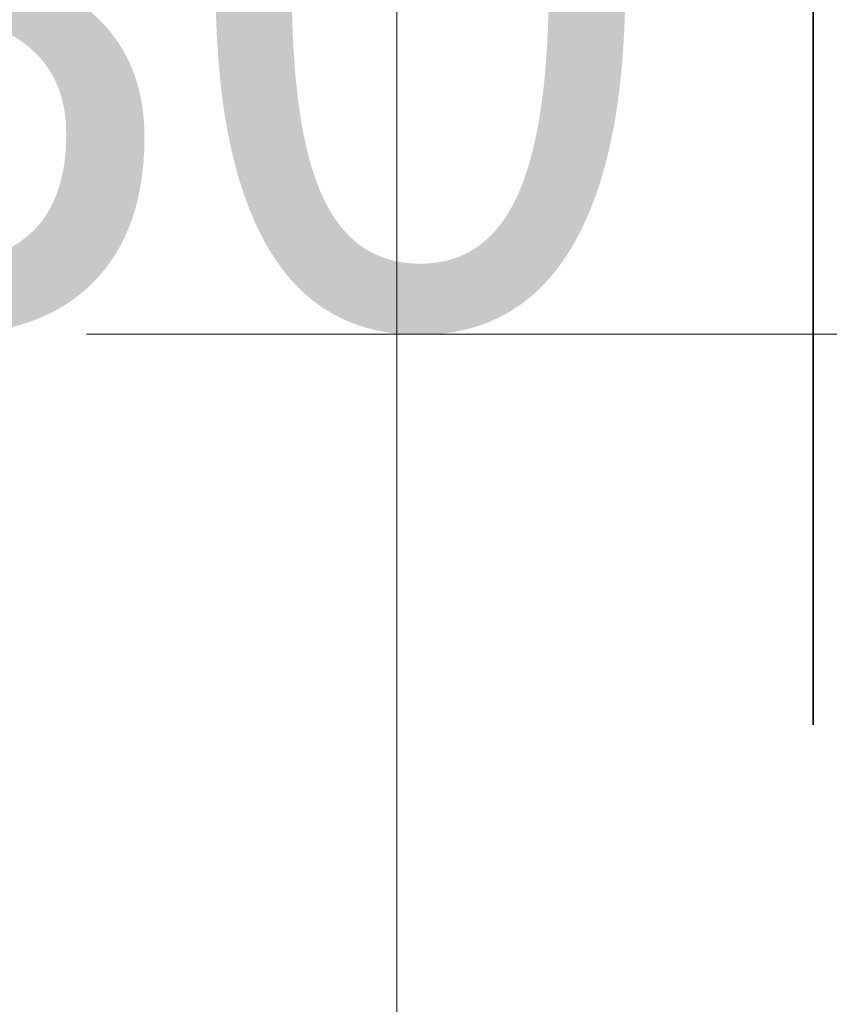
# Model space of a CAD drawing. Header units: centimetres. Extents: x -1737 to 22393, y -8842 to 3838.
# Tile 76 of 167: x -608 to -586, y 1415 to 1441. Entities that reach past the tile are written whole.
import ezdxf

# ---------------------------------------------------------------- set-up
doc = ezdxf.new("R2010")
doc.units = ezdxf.units.CM
for name, pattern in [('Dash', [60, 30, -30]), ('Hidden', [71.4375, 47.625, -23.8125]), ('Ukryte', [71.438, 47.625, -23.813])]:
    doc.linetypes.add(name, pattern=pattern)
for name, color, linetype, lineweight in [('A-DETL', 90, 'Continuous', 9), ('A-DETL-HDLN', 90, 'Ukryte', 9), ('A-DOOR', 31, 'Continuous', 13), ('A-DOOR-HDLN', 31, 'Continuous', 13), ('G-ANNO-TEXT', 231, 'Continuous', 13)]:
    doc.layers.add(name, color=color, linetype=linetype, lineweight=lineweight)
doc.styles.add('Arial', font='arial.ttf', dxfattribs={"width": 0.9, "height": 18})

# ---------------------------------------------------------------- blocks, each defined once
blk = doc.blocks.new('Schueco_FWS_ADS-70-HD_inw_Family-01 - FWS SI insert unit-2308021-3_piętro I __3_90 m_ - stan projektowany')
at = {"layer": 'A-DOOR-HDLN', "linetype": 'Dash', "lineweight": 9}
blk.add_line((-46.25, 98.194), (-46.25, 7.1), dxfattribs=at)
blk.add_arc((-46.25, 7.1), 91.094, 0, 90, dxfattribs=at)

msp = doc.modelspace()

# ---------------------------------------------------------------- linework, layer by layer
at = {"layer": 'A-DETL', "linetype": 'Hidden', "lineweight": 35}
msp.add_line((-586.623, 1827.326), (-586.623, 1391.326), dxfattribs=at)
at = {"layer": 'A-DETL-HDLN'}
msp.add_line((-597.623, 408.326), (-597.623, 2788.326), dxfattribs=at)
msp.add_line((-597.623, 408.326), (-597.623, 2788.326), dxfattribs=at)

# ---------------------------------------------------------------- block references
at = {"layer": 'A-DOOR', "rotation": 90.0000000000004}
msp.add_blockref('Schueco_FWS_ADS-70-HD_inw_Family-01 - FWS SI insert unit-2308021-3_piętro I __3_90 m_ - stan projektowany', (-567.623, 1479.076), dxfattribs=at)

# ---------------------------------------------------------------- texts
at = {"layer": 'G-ANNO-TEXT', "color": 1, "insert": (-652.346, 1451.065), "char_height": 18, "width": 61.3575, "attachment_point": 1, "line_spacing_factor": 0.936439, "style": 'Arial'}
msp.add_mtext('\\pxt6.35,12.7,19.05,25.4,31.75,38.1,44.45,50.8,57.15,63.5,69.85,76.2,82.55,88.9,95.25,101.6,107.95,114.3,120.65,127,133.35,139.7,146.05,152.4,158.75,165.1,171.45,177.8,184.15,190.5,196.85,203.2;{EIS30}', dxfattribs=at)

doc.saveas('drawing.dxf')
